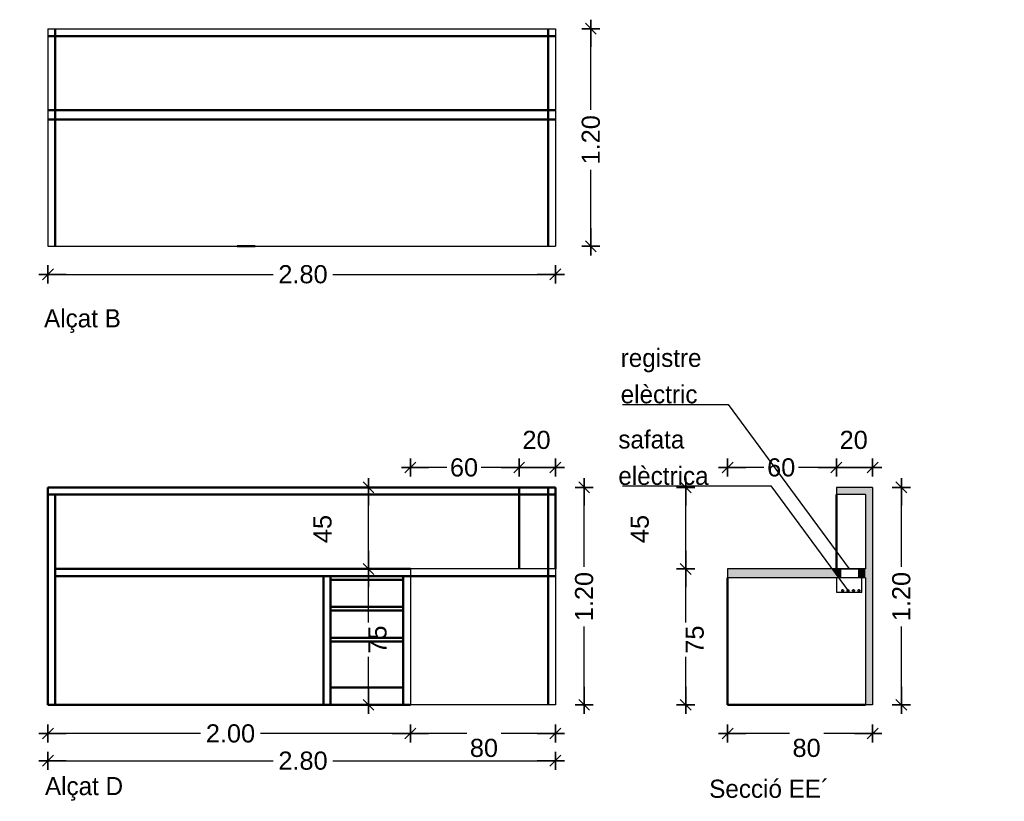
# Model space of a CAD drawing. Header units: metres. Extents: x -1 to 482, y -6 to 50.
# Tile 13 of 21: x 458.99 to 464.43, y 22.11 to 26.42. Entities that reach past the tile are written whole.
import ezdxf

# ---------------------------------------------------------------- set-up
doc = ezdxf.new("R2010")
doc.units = ezdxf.units.M
doc.header["$PDMODE"] = 65
for name, pattern in [('CONTINUA', [0]), ('PUNKT', [6.35, 0, -6.35]), ('VERDECKT', [9.525, 6.35, -3.175])]:
    doc.linetypes.add(name, pattern=pattern)
doc.layers.add('EQUIPAMENT INTERIOR', color=7, linetype='CONTINUA', lineweight=25)
doc.styles.add('ARIAL', font='arial.ttf')
doc.styles.add('Century Gothic', font='txt')
doc.dimstyles.new('DIMSTYLE_4', dxfattribs={"dimtxt": 0.1, "dimasz": 0.1, "dimexe": 0, "dimexo": 1e-06, "dimgap": 0.05, "dimtad": 0, "dimdec": 0, "dimlfac": 100, "dimrnd": 1, "dimzin": 4, "dimdsep": 46, "dimtxsty": 'ARIAL', "dimblk1": 'ALL_ML_STRICH', "dimblk2": 'ALL_ML_STRICH', "dimsah": 1, "dimcen": 0, "dimse1": 1, "dimse2": 1, "dimclrd": 2, "dimclre": 2, "dimclrt": 2, "dimadec": 0, "dimazin": 0, "dimtfac": 1, "dimtdec": 0, "dimtix": 1, "dimtmove": 2, "dimatfit": 3, "dimfxl": 0, "dimtzin": 0, "dimlwd": 0, "dimlwe": 35, "dimarcsym": 0})
doc.dimstyles.new('DIMSTYLE_5', dxfattribs={"dimtxt": 0.1, "dimasz": 0.1, "dimexe": 0, "dimexo": 1e-06, "dimgap": 0.05, "dimtad": 0, "dimrnd": 0.01, "dimzin": 4, "dimdsep": 46, "dimtxsty": 'ARIAL', "dimblk1": 'ALL_ML_STRICH', "dimblk2": 'ALL_ML_STRICH', "dimsah": 1, "dimcen": 0, "dimse1": 1, "dimse2": 1, "dimclrd": 2, "dimclre": 2, "dimclrt": 2, "dimadec": 0, "dimazin": 0, "dimtfac": 1, "dimtdec": 0, "dimtix": 1, "dimtmove": 2, "dimatfit": 3, "dimfxl": 0, "dimtzin": 0, "dimlwd": 0, "dimlwe": 35, "dimarcsym": 0})
doc.dimstyles.new('DIMSTYLE_7', dxfattribs={"dimtxt": 0.1, "dimasz": 0.1, "dimexe": 0, "dimexo": 1e-06, "dimgap": 0.05, "dimtad": 2, "dimdec": 0, "dimlfac": 100, "dimrnd": 1, "dimzin": 4, "dimdsep": 46, "dimtxsty": 'ARIAL', "dimblk1": 'ALL_ML_STRICH', "dimblk2": 'ALL_ML_STRICH', "dimsah": 1, "dimcen": 0, "dimse1": 1, "dimse2": 1, "dimclrd": 2, "dimclre": 2, "dimclrt": 2, "dimadec": 0, "dimazin": 0, "dimtfac": 1, "dimtdec": 0, "dimtix": 1, "dimtmove": 2, "dimatfit": 3, "dimfxl": 0, "dimtvp": 1.2, "dimtzin": 0, "dimlwd": 0, "dimlwe": 35, "dimarcsym": 0})
doc.dimstyles.new('DIMSTYLE_8', dxfattribs={"dimtxt": 0.1, "dimasz": 0.1, "dimexe": 0, "dimexo": 1e-06, "dimgap": 0.05, "dimtad": 2, "dimdec": 0, "dimlfac": 100, "dimrnd": 1, "dimzin": 4, "dimdsep": 46, "dimtxsty": 'ARIAL', "dimblk1": 'ALL_ML_STRICH', "dimblk2": 'ALL_ML_STRICH', "dimsah": 1, "dimcen": 0, "dimse1": 1, "dimse2": 1, "dimclrd": 2, "dimclre": 2, "dimclrt": 2, "dimadec": 0, "dimazin": 0, "dimtfac": 1, "dimtdec": 0, "dimtix": 1, "dimtmove": 2, "dimatfit": 3, "dimfxl": 0, "dimtzin": 0, "dimlwd": 0, "dimlwe": 35, "dimarcsym": 0})
doc.dimstyles.new('DIMSTYLE_9', dxfattribs={"dimtxt": 0.1, "dimasz": 0.1, "dimexe": 0, "dimexo": 1e-06, "dimgap": 0.05, "dimtad": 2, "dimdec": 0, "dimlfac": 100, "dimrnd": 1, "dimzin": 4, "dimdsep": 46, "dimtxsty": 'ARIAL', "dimblk1": 'ALL_ML_STRICH', "dimblk2": 'ALL_ML_STRICH', "dimsah": 1, "dimcen": 0, "dimse1": 1, "dimse2": 1, "dimclrd": 2, "dimclre": 2, "dimclrt": 2, "dimadec": 0, "dimazin": 0, "dimtfac": 1, "dimtdec": 0, "dimtix": 1, "dimtmove": 2, "dimatfit": 3, "dimfxl": 0, "dimtzin": 0, "dimlwd": 0, "dimlwe": 35, "dimarcsym": 0})

# ---------------------------------------------------------------- blocks, each defined once
blk = doc.blocks.new('ALL_ML_STRICH')
at = {"color": 0, "linetype": 'ByBlock', "lineweight": -2}
for p, q in [((-1, 0), (0.5, 0)), ((-0.3, -0.3), (0.3, 0.3)), ((0, -0.5), (0, 0.5))]:
    blk.add_line(p, q, dxfattribs=at)
blk = doc.blocks.new('*D25')
at = {"layer": 'DEFPOINTS', "color": 2, "linetype": 'CONTINUA', "lineweight": 35, "transparency": 33554687}
for p in [(463.6995, 23.9537), (463.4995, 23.8442), (463.6995, 23.8442)]:
    blk.add_point(p, dxfattribs=at)
at = {"layer": 'EQUIPAMENT INTERIOR', "color": 2, "linetype": 'CONTINUA', "lineweight": -2, "transparency": 33554687}
blk.add_line((463.6995, 23.9537), (463.4995, 23.9537), dxfattribs=at)
at = {"layer": 'EQUIPAMENT INTERIOR', "color": 2, "linetype": 'CONTINUA', "lineweight": 35, "transparency": 33554687, "xscale": 0.1, "yscale": 0.1, "zscale": 0.1}
for p, rotation in [((463.4995, 23.9537), 180), ((463.6995, 23.9537), 360)]:
    blk.add_blockref('ALL_ML_STRICH', p, dxfattribs=dict(at, rotation=rotation))
at = {"layer": 'EQUIPAMENT INTERIOR', "color": 2, "linetype": 'CONTINUA', "lineweight": 35, "transparency": 33554687, "insert": (463.5952, 24.1054), "char_height": 0.1, "width": 0.2, "attachment_point": 5, "style": 'ARIAL'}
blk.add_mtext('\\A1;{20}', dxfattribs=at)
blk = doc.blocks.new('*D26')
at = {"layer": 'DEFPOINTS', "color": 2, "linetype": 'CONTINUA', "lineweight": 35, "transparency": 33554687}
for p in [(463.4995, 23.9537), (463.4995, 23.8442), (462.8995, 23.3942)]:
    blk.add_point(p, dxfattribs=at)
at = {"layer": 'EQUIPAMENT INTERIOR', "color": 2, "linetype": 'CONTINUA', "lineweight": -2, "transparency": 33554687}
for p, q in [((463.1002, 23.9537), (462.8995, 23.9537)), ((463.4995, 23.9537), (463.2902, 23.9537))]:
    blk.add_line(p, q, dxfattribs=at)
at = {"layer": 'EQUIPAMENT INTERIOR', "color": 2, "linetype": 'CONTINUA', "lineweight": 35, "transparency": 33554687, "xscale": 0.1, "yscale": 0.1, "zscale": 0.1}
for p, rotation in [((462.8995, 23.9537), 180), ((463.4995, 23.9537), 360)]:
    blk.add_blockref('ALL_ML_STRICH', p, dxfattribs=dict(at, rotation=rotation))
at = {"layer": 'EQUIPAMENT INTERIOR', "color": 2, "linetype": 'CONTINUA', "lineweight": 35, "transparency": 33554687, "insert": (463.1952, 23.9537), "char_height": 0.1, "width": 0.2, "attachment_point": 5, "style": 'ARIAL'}
blk.add_mtext('\\A1;{60}', dxfattribs=at)
blk = doc.blocks.new('*D27')
at = {"layer": 'DEFPOINTS', "color": 2, "linetype": 'CONTINUA', "lineweight": 35, "transparency": 33554687}
for p in [(461.9495, 23.9537), (461.7495, 23.8442), (461.9495, 23.8442)]:
    blk.add_point(p, dxfattribs=at)
at = {"layer": 'EQUIPAMENT INTERIOR', "color": 2, "linetype": 'CONTINUA', "lineweight": -2, "transparency": 33554687}
blk.add_line((461.9495, 23.9537), (461.7495, 23.9537), dxfattribs=at)
at = {"layer": 'EQUIPAMENT INTERIOR', "color": 2, "linetype": 'CONTINUA', "lineweight": 35, "transparency": 33554687, "xscale": 0.1, "yscale": 0.1, "zscale": 0.1}
for p, rotation in [((461.7495, 23.9537), 180), ((461.9495, 23.9537), 360)]:
    blk.add_blockref('ALL_ML_STRICH', p, dxfattribs=dict(at, rotation=rotation))
at = {"layer": 'EQUIPAMENT INTERIOR', "color": 2, "linetype": 'CONTINUA', "lineweight": 35, "transparency": 33554687, "insert": (461.8452, 24.1054), "char_height": 0.1, "width": 0.2, "attachment_point": 5, "style": 'ARIAL'}
blk.add_mtext('\\A1;{20}', dxfattribs=at)
blk = doc.blocks.new('*D28')
at = {"layer": 'DEFPOINTS', "color": 2, "linetype": 'CONTINUA', "lineweight": 35, "transparency": 33554687}
for p in [(461.7495, 23.9537), (461.7495, 23.8442), (461.1495, 23.3942)]:
    blk.add_point(p, dxfattribs=at)
at = {"layer": 'EQUIPAMENT INTERIOR', "color": 2, "linetype": 'CONTINUA', "lineweight": -2, "transparency": 33554687}
for p, q in [((461.3502, 23.9537), (461.1495, 23.9537)), ((461.7495, 23.9537), (461.5402, 23.9537))]:
    blk.add_line(p, q, dxfattribs=at)
at = {"layer": 'EQUIPAMENT INTERIOR', "color": 2, "linetype": 'CONTINUA', "lineweight": 35, "transparency": 33554687, "xscale": 0.1, "yscale": 0.1, "zscale": 0.1}
for p, rotation in [((461.1495, 23.9537), 180), ((461.7495, 23.9537), 360)]:
    blk.add_blockref('ALL_ML_STRICH', p, dxfattribs=dict(at, rotation=rotation))
at = {"layer": 'EQUIPAMENT INTERIOR', "color": 2, "linetype": 'CONTINUA', "lineweight": 35, "transparency": 33554687, "insert": (461.4452, 23.9537), "char_height": 0.1, "width": 0.2, "attachment_point": 5, "style": 'ARIAL'}
blk.add_mtext('\\A1;{60}', dxfattribs=at)
blk = doc.blocks.new('*D29')
at = {"layer": 'DEFPOINTS', "color": 2, "linetype": 'CONTINUA', "lineweight": 35, "transparency": 33554687}
for p in [(462.8995, 22.6442), (463.6995, 22.6442), (463.6995, 22.4862)]:
    blk.add_point(p, dxfattribs=at)
at = {"layer": 'EQUIPAMENT INTERIOR', "color": 2, "linetype": 'CONTINUA', "lineweight": -2, "transparency": 33554687}
for p, q in [((463.2402, 22.4862), (462.8995, 22.4862)), ((463.6995, 22.4862), (463.4302, 22.4862))]:
    blk.add_line(p, q, dxfattribs=at)
at = {"layer": 'EQUIPAMENT INTERIOR', "color": 2, "linetype": 'CONTINUA', "lineweight": 35, "transparency": 33554687, "xscale": 0.1, "yscale": 0.1, "zscale": 0.1}
for p, rotation in [((462.8995, 22.4862), 180), ((463.6995, 22.4862), 360)]:
    blk.add_blockref('ALL_ML_STRICH', p, dxfattribs=dict(at, rotation=rotation))
at = {"layer": 'EQUIPAMENT INTERIOR', "color": 2, "linetype": 'CONTINUA', "lineweight": 35, "transparency": 33554687, "insert": (463.3352, 22.4062), "char_height": 0.1, "width": 0.2, "attachment_point": 5, "style": 'ARIAL'}
blk.add_mtext('\\A1;{80}', dxfattribs=at)
blk = doc.blocks.new('*D30')
at = {"layer": 'DEFPOINTS', "color": 2, "linetype": 'CONTINUA', "lineweight": 35, "transparency": 33554687}
for p in [(459.1495, 25.1742), (461.9495, 25.1742), (459.1495, 25.0193)]:
    blk.add_point(p, dxfattribs=at)
at = {"layer": 'EQUIPAMENT INTERIOR', "color": 2, "linetype": 'CONTINUA', "lineweight": -2, "transparency": 33554687}
for p, q in [((459.1495, 25.0193), (460.3919, 25.0193)), ((460.7219, 25.0193), (461.9495, 25.0193))]:
    blk.add_line(p, q, dxfattribs=at)
at = {"layer": 'EQUIPAMENT INTERIOR', "color": 2, "linetype": 'CONTINUA', "lineweight": 35, "transparency": 33554687, "xscale": 0.1, "yscale": 0.1, "zscale": 0.1, "rotation": 180}
blk.add_blockref('ALL_ML_STRICH', (459.1495, 25.0193), dxfattribs=at)
at = {"layer": 'EQUIPAMENT INTERIOR', "color": 2, "linetype": 'CONTINUA', "lineweight": 35, "transparency": 33554687, "xscale": 0.1, "yscale": 0.1, "zscale": 0.1}
blk.add_blockref('ALL_ML_STRICH', (461.9495, 25.0193), dxfattribs=at)
at = {"layer": 'EQUIPAMENT INTERIOR', "color": 2, "linetype": 'CONTINUA', "lineweight": 35, "transparency": 33554687, "insert": (460.5569, 25.0193), "char_height": 0.1, "width": 0.4, "attachment_point": 5, "style": 'ARIAL'}
blk.add_mtext('\\A1;{\\A1;{2.80\\H0.066000;\\S^ ;}}', dxfattribs=at)
blk = doc.blocks.new('*D31')
at = {"layer": 'DEFPOINTS', "color": 2, "linetype": 'CONTINUA', "lineweight": 35, "transparency": 33554687}
for p in [(461.9495, 23.8442), (461.9495, 22.6442), (462.1082, 22.6442)]:
    blk.add_point(p, dxfattribs=at)
at = {"layer": 'EQUIPAMENT INTERIOR', "color": 2, "linetype": 'CONTINUA', "lineweight": -2, "transparency": 33554687}
for p, q in [((462.1082, 23.4066), (462.1082, 23.8442)), ((462.1082, 22.6442), (462.1082, 23.0766))]:
    blk.add_line(p, q, dxfattribs=at)
at = {"layer": 'EQUIPAMENT INTERIOR', "color": 2, "linetype": 'CONTINUA', "lineweight": 35, "transparency": 33554687, "xscale": 0.1, "yscale": 0.1, "zscale": 0.1}
for p, rotation in [((462.1082, 23.8442), 90), ((462.1082, 22.6442), 270)]:
    blk.add_blockref('ALL_ML_STRICH', p, dxfattribs=dict(at, rotation=rotation))
at = {"layer": 'EQUIPAMENT INTERIOR', "color": 2, "linetype": 'CONTINUA', "lineweight": 35, "transparency": 33554687, "insert": (462.1082, 23.2416), "char_height": 0.1, "width": 0.4, "attachment_point": 5, "rotation": 90, "style": 'ARIAL'}
blk.add_mtext('\\A1;{\\A1;{1.20\\H0.066000;\\S^ ;}}', dxfattribs=at)
blk = doc.blocks.new('*D32')
at = {"layer": 'DEFPOINTS', "color": 2, "linetype": 'CONTINUA', "lineweight": 35, "transparency": 33554687}
for p in [(463.6995, 23.8442), (463.6995, 22.6442), (463.8582, 22.6442)]:
    blk.add_point(p, dxfattribs=at)
at = {"layer": 'EQUIPAMENT INTERIOR', "color": 2, "linetype": 'CONTINUA', "lineweight": -2, "transparency": 33554687}
for p, q in [((463.8582, 23.4066), (463.8582, 23.8442)), ((463.8582, 22.6442), (463.8582, 23.0766))]:
    blk.add_line(p, q, dxfattribs=at)
at = {"layer": 'EQUIPAMENT INTERIOR', "color": 2, "linetype": 'CONTINUA', "lineweight": 35, "transparency": 33554687, "xscale": 0.1, "yscale": 0.1, "zscale": 0.1}
for p, rotation in [((463.8582, 23.8442), 90), ((463.8582, 22.6442), 270)]:
    blk.add_blockref('ALL_ML_STRICH', p, dxfattribs=dict(at, rotation=rotation))
at = {"layer": 'EQUIPAMENT INTERIOR', "color": 2, "linetype": 'CONTINUA', "lineweight": 35, "transparency": 33554687, "insert": (463.8582, 23.2416), "char_height": 0.1, "width": 0.4, "attachment_point": 5, "rotation": 90, "style": 'ARIAL'}
blk.add_mtext('\\A1;{\\A1;{1.20\\H0.066000;\\S^ ;}}', dxfattribs=at)
blk = doc.blocks.new('*D33')
at = {"layer": 'DEFPOINTS', "color": 2, "linetype": 'CONTINUA', "lineweight": 35, "transparency": 33554687}
for p in [(462.8995, 23.3942), (462.6683, 22.6442), (462.8995, 22.6442)]:
    blk.add_point(p, dxfattribs=at)
at = {"layer": 'EQUIPAMENT INTERIOR', "color": 2, "linetype": 'CONTINUA', "lineweight": -2, "transparency": 33554687}
for p, q in [((462.6683, 23.0993), (462.6683, 23.3942)), ((462.6683, 22.6442), (462.6683, 22.9093))]:
    blk.add_line(p, q, dxfattribs=at)
at = {"layer": 'EQUIPAMENT INTERIOR', "color": 2, "linetype": 'CONTINUA', "lineweight": 35, "transparency": 33554687, "xscale": 0.1, "yscale": 0.1, "zscale": 0.1}
for p, rotation in [((462.6683, 23.3942), 90), ((462.6683, 22.6442), 270)]:
    blk.add_blockref('ALL_ML_STRICH', p, dxfattribs=dict(at, rotation=rotation))
at = {"layer": 'EQUIPAMENT INTERIOR', "color": 2, "linetype": 'CONTINUA', "lineweight": 35, "transparency": 33554687, "insert": (462.7183, 23.0043), "char_height": 0.1, "width": 0.2, "attachment_point": 5, "rotation": 90, "style": 'ARIAL'}
blk.add_mtext('\\A1;{75}', dxfattribs=at)
blk = doc.blocks.new('*D34')
at = {"layer": 'DEFPOINTS', "color": 2, "linetype": 'CONTINUA', "lineweight": 35, "transparency": 33554687}
for p in [(463.5496, 23.8442), (462.6683, 23.3942), (462.8995, 23.3942)]:
    blk.add_point(p, dxfattribs=at)
at = {"layer": 'EQUIPAMENT INTERIOR', "color": 2, "linetype": 'CONTINUA', "lineweight": -2, "transparency": 33554687}
blk.add_line((462.6683, 23.3942), (462.6683, 23.8442), dxfattribs=at)
at = {"layer": 'EQUIPAMENT INTERIOR', "color": 2, "linetype": 'CONTINUA', "lineweight": 35, "transparency": 33554687, "xscale": 0.1, "yscale": 0.1, "zscale": 0.1}
for p, rotation in [((462.6683, 23.8442), 90), ((462.6683, 23.3942), 270)]:
    blk.add_blockref('ALL_ML_STRICH', p, dxfattribs=dict(at, rotation=rotation))
at = {"layer": 'EQUIPAMENT INTERIOR', "color": 2, "linetype": 'CONTINUA', "lineweight": 35, "transparency": 33554687, "insert": (462.4149, 23.6143), "char_height": 0.1, "width": 0.2, "attachment_point": 5, "rotation": 90, "style": 'ARIAL'}
blk.add_mtext('\\A1;{45}', dxfattribs=at)
blk = doc.blocks.new('*D35')
at = {"layer": 'DEFPOINTS', "color": 2, "linetype": 'CONTINUA', "lineweight": 35, "transparency": 33554687}
for p in [(461.1495, 23.3942), (460.9183, 22.6442), (461.1495, 22.6442)]:
    blk.add_point(p, dxfattribs=at)
at = {"layer": 'EQUIPAMENT INTERIOR', "color": 2, "linetype": 'CONTINUA', "lineweight": -2, "transparency": 33554687}
for p, q in [((460.9183, 23.0993), (460.9183, 23.3942)), ((460.9183, 22.6442), (460.9183, 22.9093))]:
    blk.add_line(p, q, dxfattribs=at)
at = {"layer": 'EQUIPAMENT INTERIOR', "color": 2, "linetype": 'CONTINUA', "lineweight": 35, "transparency": 33554687, "xscale": 0.1, "yscale": 0.1, "zscale": 0.1}
for p, rotation in [((460.9183, 23.3942), 90), ((460.9183, 22.6442), 270)]:
    blk.add_blockref('ALL_ML_STRICH', p, dxfattribs=dict(at, rotation=rotation))
at = {"layer": 'EQUIPAMENT INTERIOR', "color": 2, "linetype": 'CONTINUA', "lineweight": 35, "transparency": 33554687, "insert": (460.9683, 23.0043), "char_height": 0.1, "width": 0.2, "attachment_point": 5, "rotation": 90, "style": 'ARIAL'}
blk.add_mtext('\\A1;{75}', dxfattribs=at)
blk = doc.blocks.new('*D36')
at = {"layer": 'DEFPOINTS', "color": 2, "linetype": 'CONTINUA', "lineweight": 35, "transparency": 33554687}
for p in [(461.7893, 23.8442), (460.9183, 23.3942), (461.1495, 23.3942)]:
    blk.add_point(p, dxfattribs=at)
at = {"layer": 'EQUIPAMENT INTERIOR', "color": 2, "linetype": 'CONTINUA', "lineweight": -2, "transparency": 33554687}
blk.add_line((460.9183, 23.3942), (460.9183, 23.8442), dxfattribs=at)
at = {"layer": 'EQUIPAMENT INTERIOR', "color": 2, "linetype": 'CONTINUA', "lineweight": 35, "transparency": 33554687, "xscale": 0.1, "yscale": 0.1, "zscale": 0.1}
for p, rotation in [((460.9183, 23.8442), 90), ((460.9183, 23.3942), 270)]:
    blk.add_blockref('ALL_ML_STRICH', p, dxfattribs=dict(at, rotation=rotation))
at = {"layer": 'EQUIPAMENT INTERIOR', "color": 2, "linetype": 'CONTINUA', "lineweight": 35, "transparency": 33554687, "insert": (460.6649, 23.6143), "char_height": 0.1, "width": 0.2, "attachment_point": 5, "rotation": 90, "style": 'ARIAL'}
blk.add_mtext('\\A1;{45}', dxfattribs=at)
blk = doc.blocks.new('*D46')
at = {"layer": 'DEFPOINTS', "color": 2, "linetype": 'CONTINUA', "lineweight": 35, "transparency": 33554687}
for p in [(461.1495, 22.6442), (461.9495, 22.6442), (461.9495, 22.4862)]:
    blk.add_point(p, dxfattribs=at)
at = {"layer": 'EQUIPAMENT INTERIOR', "color": 2, "linetype": 'CONTINUA', "lineweight": -2, "transparency": 33554687}
for p, q in [((461.4602, 22.4862), (461.1495, 22.4862)), ((461.9495, 22.4862), (461.6502, 22.4862))]:
    blk.add_line(p, q, dxfattribs=at)
at = {"layer": 'EQUIPAMENT INTERIOR', "color": 2, "linetype": 'CONTINUA', "lineweight": 35, "transparency": 33554687, "xscale": 0.1, "yscale": 0.1, "zscale": 0.1}
for p, rotation in [((461.1495, 22.4862), 180), ((461.9495, 22.4862), 360)]:
    blk.add_blockref('ALL_ML_STRICH', p, dxfattribs=dict(at, rotation=rotation))
at = {"layer": 'EQUIPAMENT INTERIOR', "color": 2, "linetype": 'CONTINUA', "lineweight": 35, "transparency": 33554687, "insert": (461.5552, 22.4062), "char_height": 0.1, "width": 0.2, "attachment_point": 5, "style": 'ARIAL'}
blk.add_mtext('\\A1;{80}', dxfattribs=at)
blk = doc.blocks.new('*D47')
at = {"layer": 'DEFPOINTS', "color": 2, "linetype": 'CONTINUA', "lineweight": 35, "transparency": 33554687}
for p in [(459.1495, 22.6442), (461.1495, 22.6442), (461.1495, 22.4862)]:
    blk.add_point(p, dxfattribs=at)
at = {"layer": 'EQUIPAMENT INTERIOR', "color": 2, "linetype": 'CONTINUA', "lineweight": -2, "transparency": 33554687}
for p, q in [((459.9919, 22.4862), (459.1495, 22.4862)), ((461.1495, 22.4862), (460.3219, 22.4862))]:
    blk.add_line(p, q, dxfattribs=at)
at = {"layer": 'EQUIPAMENT INTERIOR', "color": 2, "linetype": 'CONTINUA', "lineweight": 35, "transparency": 33554687, "xscale": 0.1, "yscale": 0.1, "zscale": 0.1}
for p, rotation in [((459.1495, 22.4862), 180), ((461.1495, 22.4862), 360)]:
    blk.add_blockref('ALL_ML_STRICH', p, dxfattribs=dict(at, rotation=rotation))
at = {"layer": 'EQUIPAMENT INTERIOR', "color": 2, "linetype": 'CONTINUA', "lineweight": 35, "transparency": 33554687, "insert": (460.1569, 22.4862), "char_height": 0.1, "width": 0.4, "attachment_point": 5, "style": 'ARIAL'}
blk.add_mtext('\\A1;{\\A1;{2.00\\H0.066000;\\S^ ;}}', dxfattribs=at)
blk = doc.blocks.new('*D48')
at = {"layer": 'DEFPOINTS', "color": 2, "linetype": 'CONTINUA', "lineweight": 35, "transparency": 33554687}
for p in [(459.1495, 22.6442), (461.9495, 22.6442), (459.1495, 22.3358)]:
    blk.add_point(p, dxfattribs=at)
at = {"layer": 'EQUIPAMENT INTERIOR', "color": 2, "linetype": 'CONTINUA', "lineweight": -2, "transparency": 33554687}
for p, q in [((459.1495, 22.3358), (460.3919, 22.3358)), ((460.7219, 22.3358), (461.9495, 22.3358))]:
    blk.add_line(p, q, dxfattribs=at)
at = {"layer": 'EQUIPAMENT INTERIOR', "color": 2, "linetype": 'CONTINUA', "lineweight": 35, "transparency": 33554687, "xscale": 0.1, "yscale": 0.1, "zscale": 0.1, "rotation": 180}
blk.add_blockref('ALL_ML_STRICH', (459.1495, 22.3358), dxfattribs=at)
at = {"layer": 'EQUIPAMENT INTERIOR', "color": 2, "linetype": 'CONTINUA', "lineweight": 35, "transparency": 33554687, "xscale": 0.1, "yscale": 0.1, "zscale": 0.1}
blk.add_blockref('ALL_ML_STRICH', (461.9495, 22.3358), dxfattribs=at)
at = {"layer": 'EQUIPAMENT INTERIOR', "color": 2, "linetype": 'CONTINUA', "lineweight": 35, "transparency": 33554687, "insert": (460.5569, 22.3358), "char_height": 0.1, "width": 0.4, "attachment_point": 5, "style": 'ARIAL'}
blk.add_mtext('\\A1;{\\A1;{2.80\\H0.066000;\\S^ ;}}', dxfattribs=at)
blk = doc.blocks.new('*D114')
at = {"layer": 'DEFPOINTS', "color": 2, "linetype": 'CONTINUA', "lineweight": 35, "transparency": 33554687}
for p in [(461.9495, 26.3742), (461.9495, 25.1742), (462.1452, 25.1742)]:
    blk.add_point(p, dxfattribs=at)
at = {"layer": 'EQUIPAMENT INTERIOR', "color": 2, "linetype": 'CONTINUA', "lineweight": -2, "transparency": 33554687}
for p, q in [((462.1452, 25.9266), (462.1452, 26.3742)), ((462.1452, 25.1742), (462.1452, 25.5966))]:
    blk.add_line(p, q, dxfattribs=at)
at = {"layer": 'EQUIPAMENT INTERIOR', "color": 2, "linetype": 'CONTINUA', "lineweight": 35, "transparency": 33554687, "xscale": 0.1, "yscale": 0.1, "zscale": 0.1}
for p, rotation in [((462.1452, 26.3742), 90), ((462.1452, 25.1742), 270)]:
    blk.add_blockref('ALL_ML_STRICH', p, dxfattribs=dict(at, rotation=rotation))
at = {"layer": 'EQUIPAMENT INTERIOR', "color": 2, "linetype": 'CONTINUA', "lineweight": 35, "transparency": 33554687, "insert": (462.1452, 25.7616), "char_height": 0.1, "width": 0.4, "attachment_point": 5, "rotation": 90, "style": 'ARIAL'}
blk.add_mtext('\\A1;{\\A1;{1.20\\H0.066000;\\S^ ;}}', dxfattribs=at)

msp = doc.modelspace()

# ---------------------------------------------------------------- hatches: boundary and pattern name
at = {"layer": 'EQUIPAMENT INTERIOR', "linetype": 'CONTINUA', "lineweight": 25, "true_color": 0x8f8f8f, "transparency": 33554687}
for points in [[(463.4995, 23.8042), (463.6595, 23.8042), (463.6595, 22.6442), (463.6995, 22.6442), (463.6995, 23.8442), (463.4995, 23.8442)], [(462.8995, 23.3442), (463.5115, 23.3442), (463.4747, 23.3942), (462.8995, 23.3942)], [(463.5115, 23.3442), (463.5235, 23.3442), (463.5235, 23.3942), (463.4747, 23.3942)], [(463.6235, 23.3442), (463.6595, 23.3442), (463.6595, 23.3942), (463.6235, 23.3942)]]:
    msp.add_hatch(color=252, dxfattribs=at).paths.add_polyline_path(points)

# ---------------------------------------------------------------- linework, layer by layer
at = {"layer": 'EQUIPAMENT INTERIOR', "color": 7, "linetype": 'CONTINUA', "lineweight": 25, "transparency": 33554687}
for p, q in [((459.1495, 26.3742), (461.9495, 26.3742)), ((459.1495, 26.3742), (459.1495, 25.1742)), ((461.9495, 26.3742), (461.9495, 25.1742)), ((459.1495, 25.1742), (461.9495, 25.1742)), ((462.3198, 24.3018), (462.9017, 24.3018)), ((462.9017, 24.3018), (463.5695, 23.3942)), ((462.3198, 23.8531), (463.1371, 23.8531)), ((463.1371, 23.8531), (463.5695, 23.2655)), ((463.6995, 23.8442), (463.4995, 23.8442)), ((463.4995, 23.8442), (463.4995, 23.8042)), ((463.6595, 23.8042), (463.4995, 23.8042)), ((463.6595, 23.8042), (463.6595, 23.3942)), ((463.6995, 23.8442), (463.6995, 22.6442)), ((461.1495, 23.3942), (461.1495, 22.6442)), ((461.9495, 23.3942), (461.1495, 23.3942)), ((461.9495, 23.3942), (461.9495, 22.6442)), ((463.6595, 23.3942), (462.8995, 23.3942)), ((462.8995, 23.3942), (462.8995, 23.3442)), ((463.5235, 23.3442), (463.5235, 23.3942)), ((463.5235, 23.3942), (463.6235, 23.3942)), ((463.6235, 23.3442), (463.6235, 23.3942)), ((463.6595, 23.3442), (462.8995, 23.3442)), ((463.5022, 23.3049), (463.5022, 23.3442)), ((463.5022, 23.2649), (463.5022, 23.3049)), ((463.6177, 23.3442), (463.5177, 23.3442)), ((463.6177, 23.3442), (463.5177, 23.3442)), ((463.6235, 23.3442), (463.5235, 23.3442)), ((463.6235, 23.3442), (463.5235, 23.3442)), ((463.6399, 23.2649), (463.6399, 23.3442)), ((463.6595, 23.3442), (463.6595, 22.6442)), ((463.6399, 23.2649), (463.5022, 23.2649)), ((461.9495, 22.6442), (461.1495, 22.6442)), ((463.6995, 22.6442), (463.6595, 22.6442))]:
    msp.add_line(p, q, dxfattribs=at)
at = {"layer": 'EQUIPAMENT INTERIOR', "color": 202, "linetype": 'VERDECKT', "lineweight": 50, "transparency": 33554687}
for p, q in [((459.1895, 26.3742), (459.1895, 25.1742)), ((461.9095, 26.3742), (461.9095, 25.1742)), ((459.1495, 26.3342), (461.9495, 26.3342)), ((459.1495, 25.9242), (461.9495, 25.9242)), ((459.1495, 25.8742), (461.9495, 25.8742)), ((461.9498, 23.8042), (461.7495, 23.8042)), ((461.9095, 23.8442), (461.9095, 22.6442)), ((461.9495, 23.3542), (461.1495, 23.3542))]:
    msp.add_line(p, q, dxfattribs=at)
at = {"layer": 'EQUIPAMENT INTERIOR', "color": 202, "linetype": 'PUNKT', "lineweight": 50, "transparency": 33554687}
for p, q in [((453.7437, 25.1742), (464.4261, 25.1742)), ((453.7491, 22.6442), (464.2614, 22.6442))]:
    msp.add_line(p, q, dxfattribs=at)
at = {"layer": 'EQUIPAMENT INTERIOR', "color": 202, "linetype": 'CONTINUA', "lineweight": 50, "transparency": 33554687}
for p, q in [((459.1495, 23.8442), (461.7495, 23.8442)), ((459.1495, 23.8442), (459.1495, 22.6442)), ((459.1495, 23.8042), (461.7495, 23.8042)), ((459.1895, 23.8042), (459.1895, 22.6442)), ((461.7495, 23.8442), (461.7495, 23.3942)), ((461.9495, 23.8442), (461.7495, 23.8442)), ((461.9495, 23.8442), (461.9495, 23.3942)), ((463.4995, 23.8042), (463.4995, 23.3942)), ((461.1495, 23.3942), (459.1895, 23.3942)), ((461.1495, 23.3542), (459.1895, 23.3542)), ((460.6695, 23.3542), (460.6695, 22.6442)), ((460.7095, 23.3542), (460.7095, 22.6442)), ((461.1095, 23.3342), (460.7095, 23.3342)), ((461.1095, 23.3542), (461.1095, 22.6442)), ((462.8995, 23.3442), (462.8995, 22.6442)), ((460.7095, 23.1842), (461.1079, 23.1842)), ((461.1095, 23.1842), (460.7095, 23.1842)), ((461.1095, 23.1642), (460.7095, 23.1642)), ((460.7095, 23.0142), (461.1079, 23.0142)), ((461.1095, 23.0142), (460.7095, 23.0142)), ((461.1095, 22.9942), (460.7095, 22.9942)), ((460.7095, 22.7392), (461.1095, 22.7392)), ((461.1095, 22.7392), (460.7095, 22.7392)), ((459.1495, 22.6442), (461.1495, 22.6442)), ((463.6595, 22.6442), (462.8995, 22.6442))]:
    msp.add_line(p, q, dxfattribs=at)
at = {"layer": 'EQUIPAMENT INTERIOR', "color": 7, "linetype": 'CONTINUA', "lineweight": 25, "transparency": 33554687}
for points in [[(463.5499, 23.2649), (463.5499, 23.2649)], [(463.5799, 23.2649), (463.5799, 23.2649)], [(463.6099, 23.2649), (463.6099, 23.2649)], [(463.6399, 23.2649), (463.6399, 23.2649)]]:
    msp.add_lwpolyline(points, close=True, dxfattribs=at)
at = {"layer": 'EQUIPAMENT INTERIOR', "color": 7, "linetype": 'VERDECKT', "lineweight": 25, "transparency": 33554687}
for centre in [(463.5339, 23.2749), (463.5639, 23.2749), (463.5939, 23.2749), (463.6239, 23.2749)]:
    msp.add_circle(centre, 0.005, dxfattribs=at)

# ---------------------------------------------------------------- texts
at = {"layer": 'EQUIPAMENT INTERIOR', "color": 7, "linetype": 'CONTINUA', "lineweight": 25, "transparency": 33554687, "char_height": 0.1, "attachment_point": 7, "style": 'Century Gothic'}
for s, insert, width in [('Alçat\\~B', (459.1283, 24.6961), 0.531667), ('Secció\\~EE´', (462.7979, 22.13), 0.75), ('Alçat\\~D', (459.1333, 22.1154), 0.555)]:
    msp.add_mtext(s, dxfattribs=dict(at, insert=insert, width=width))
at = {"layer": 'EQUIPAMENT INTERIOR', "color": 7, "linetype": 'CONTINUA', "lineweight": 25, "transparency": 33554687, "char_height": 0.1, "attachment_point": 1, "line_spacing_factor": 1.204819, "style": 'Century Gothic'}
for s, insert, width in [('\\A1;{\\fCentury Gothic|i0|b0;\\H0.100000;\\W1.000000;\\C7;registre}\\P{\\fCentury Gothic|i0|b0;\\H0.100000;\\W1.000000;\\C7;elèctric}\\P', (462.3097, 24.6086), 0.555), ('\\A1;{\\fCentury Gothic|i0|b0;\\H0.100000;\\W1.000000;\\C7;safata }\\P{\\fCentury Gothic|i0|b0;\\H0.100000;\\W1.000000;\\C7;elèctrica}\\P', (462.2966, 24.1586), 0.65)]:
    msp.add_mtext(s, dxfattribs=dict(at, insert=insert, width=width))

# ---------------------------------------------------------------- dimensions: what is measured, and where the dimension line sits
at = {"layer": 'EQUIPAMENT INTERIOR', "color": 2, "linetype": 'CONTINUA', "lineweight": 35, "transparency": 33554687}
for base, p1, p2, angle, dimstyle, picture, middle in [((462.1452, 26.3742), (461.9495, 25.1742), (461.9495, 26.3742), 90, 'DIMSTYLE_5', '*D114', (462.1452, 25.7616)), ((461.7495, 23.9537), (461.9495, 23.8442), (461.7495, 23.8442), 180, 'DIMSTYLE_7', '*D27', (461.8452, 24.1054)), ((463.4995, 23.9537), (463.6995, 23.8442), (463.4995, 23.8442), 180, 'DIMSTYLE_7', '*D25', (463.5952, 24.1054)), ((461.1495, 23.9537), (461.7495, 23.8442), (461.1495, 23.3942), 180, 'DIMSTYLE_4', '*D28', (461.4452, 23.9537)), ((462.8995, 23.9537), (463.4995, 23.8442), (462.8995, 23.3942), 180, 'DIMSTYLE_4', '*D26', (463.1952, 23.9537)), ((460.9183, 23.8442), (461.1495, 23.3942), (461.7893, 23.8442), 90, 'DIMSTYLE_9', '*D36', (460.6649, 23.6143)), ((462.1082, 23.8442), (461.9495, 22.6442), (461.9495, 23.8442), 90, 'DIMSTYLE_5', '*D31', (462.1082, 23.2416)), ((462.6683, 23.8442), (462.8995, 23.3942), (463.5496, 23.8442), 90, 'DIMSTYLE_8', '*D34', (462.4149, 23.6143)), ((463.8582, 23.8442), (463.6995, 22.6442), (463.6995, 23.8442), 90, 'DIMSTYLE_5', '*D32', (463.8582, 23.2416)), ((460.9183, 23.3942), (461.1495, 22.6442), (461.1495, 23.3942), 90, 'DIMSTYLE_4', '*D35', (460.9683, 23.0043)), ((462.6683, 23.3942), (462.8995, 22.6442), (462.8995, 23.3942), 90, 'DIMSTYLE_4', '*D33', (462.7183, 23.0043)), ((459.1495, 22.4862), (461.1495, 22.6442), (459.1495, 22.6442), 180, 'DIMSTYLE_5', '*D47', (460.1569, 22.4862)), ((461.1495, 22.4862), (461.9495, 22.6442), (461.1495, 22.6442), 180, 'DIMSTYLE_4', '*D46', (461.5552, 22.4062)), ((462.8995, 22.4862), (463.6995, 22.6442), (462.8995, 22.6442), 180, 'DIMSTYLE_4', '*D29', (463.3352, 22.4062))]:
    dim = msp.add_linear_dim(base=base, p1=p1, p2=p2, angle=angle, dimstyle=dimstyle, override={"dimpost": '<>', "dimclrd": 2, "dimclre": 2, "dimclrt": 2, "dimlwd": 0, "dimlwe": 35}, dxfattribs=at)
    dim.commit()
    dim.dimension.update_dxf_attribs({"geometry": picture, "text_midpoint": middle, "dimtype": 160})
for base, p1, p2, picture, middle in [((461.9495, 25.0193), (459.1495, 25.1742), (461.9495, 25.1742), '*D30', (460.5569, 25.0193)), ((461.9495, 22.3358), (459.1495, 22.6442), (461.9495, 22.6442), '*D48', (460.5569, 22.3358))]:
    dim = msp.add_linear_dim(base=base, p1=p1, p2=p2, dimstyle='DIMSTYLE_5', override={"dimpost": '<>', "dimclrd": 2, "dimclre": 2, "dimclrt": 2, "dimlwd": 0, "dimlwe": 35}, dxfattribs=at)
    dim.commit()
    dim.dimension.update_dxf_attribs({"geometry": picture, "text_midpoint": middle, "dimtype": 160})

doc.saveas('drawing.dxf')
